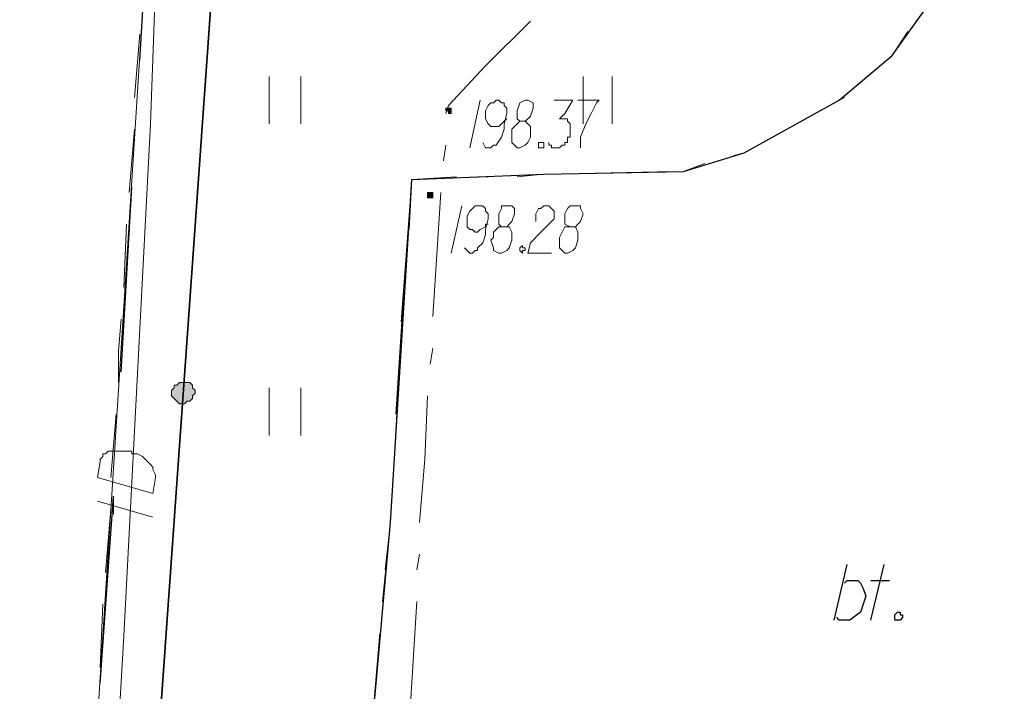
# Model space of a CAD drawing. Header units: metres. Extents: x 7431553 to 7432401, y 5544342 to 5544539.
# Tile 48 of 180: x 7432099 to 7432115, y 5544466 to 5544477. Entities that reach past the tile are written whole.
import ezdxf

# ---------------------------------------------------------------- set-up
doc = ezdxf.new("R2010")
doc.units = ezdxf.units.M
doc.header["$MEASUREMENT"] = 0
doc.layers.add('BG-PR90-PB-PZT-PZT01_2026_04_14$0$MAPA DCP', color=7, linetype='Continuous', lineweight=0)
doc.layers.add('PRIMETECH_XREF', color=7, linetype='Continuous', lineweight=5)

# ---------------------------------------------------------------- blocks, each defined once
blk = doc.blocks.new('BG-PR90-PB-PZT-PZT01_2026_04_14$0$Naddrwiną2025_v2klauzulap')
at = {"layer": 'BG-PR90-PB-PZT-PZT01_2026_04_14$0$MAPA DCP', "linetype": 'Continuous', "lineweight": 0, "transparency": 33554559}
for points in [[(7431686.771, 5544520.278), (7431686.771, 5544520.278), (7431686.771, 5544520.321), (7431686.813, 5544520.321), (7431686.813, 5544520.321), (7431686.813, 5544520.321), (7431686.813, 5544520.363), (7431686.813, 5544520.363), (7431686.771, 5544520.363), (7431686.771, 5544520.363), (7431686.771, 5544520.363), (7431686.771, 5544520.363), (7431686.729, 5544520.363), (7431686.729, 5544520.363), (7431686.729, 5544520.363), (7431686.729, 5544520.363), (7431686.729, 5544520.363), (7431686.729, 5544520.321), (7431686.729, 5544520.321), (7431686.729, 5544520.321), (7431686.729, 5544520.321), (7431686.729, 5544520.321), (7431686.729, 5544520.278), (7431686.729, 5544520.278)], [(7431688.126, 5544519.982), (7431688.126, 5544519.982), (7431688.168, 5544519.982), (7431688.168, 5544519.982), (7431688.168, 5544520.024), (7431688.168, 5544520.024), (7431688.168, 5544520.024), (7431688.168, 5544520.024), (7431688.168, 5544520.067), (7431688.168, 5544520.067), (7431688.168, 5544520.067), (7431688.126, 5544520.067), (7431688.126, 5544520.067), (7431688.126, 5544520.067), (7431688.126, 5544520.067), (7431688.083, 5544520.067), (7431688.083, 5544520.067), (7431688.083, 5544520.024), (7431688.083, 5544520.024), (7431688.083, 5544520.024), (7431688.083, 5544520.024), (7431688.083, 5544519.982)], [(7431691.131, 5544516.087), (7431691.131, 5544516.003), (7431691.174, 5544515.96), (7431691.174, 5544515.918), (7431691.216, 5544515.918), (7431691.258, 5544515.876), (7431691.343, 5544515.876), (7431691.385, 5544515.918), (7431691.385, 5544515.918), (7431691.428, 5544515.96), (7431691.47, 5544516.003), (7431691.47, 5544516.045), (7431691.47, 5544516.087), (7431691.428, 5544516.13), (7431691.428, 5544516.172), (7431691.385, 5544516.214), (7431691.343, 5544516.214), (7431691.301, 5544516.257), (7431691.258, 5544516.257), (7431691.216, 5544516.214), (7431691.174, 5544516.214), (7431691.131, 5544516.172), (7431691.131, 5544516.13), (7431691.131, 5544516.13)]]:
    blk.add_hatch(color=256, dxfattribs=at).paths.add_polyline_path(points)
at = {"layer": 'BG-PR90-PB-PZT-PZT01_2026_04_14$0$MAPA DCP', "linetype": 'Continuous', "lineweight": 18, "transparency": 33554687}
blk.add_lwpolyline([(7431713.187, 5544561.426), (7431709.8, 5544513.844), (7431684.527, 5544515.452), (7431666.493, 5544532.936), (7431667.213, 5544545.213), (7431668.61, 5544564.601)], close=True, dxfattribs=at)
at = {"layer": 'BG-PR90-PB-PZT-PZT01_2026_04_14$0$MAPA DCP', "linetype": 'Continuous', "lineweight": 25, "transparency": 33554687}
for points in [[(7431698.159, 5544515.579), (7431698.116, 5544518.966), (7431693.375, 5544519.389), (7431687.872, 5544519.728), (7431687.787, 5544521.845), (7431687.745, 5544524.088), (7431687.448, 5544525.062), (7431686.602, 5544526.586), (7431685.882, 5544527.433), (7431684.697, 5544528.279), (7431684.019, 5544528.66), (7431683.003, 5544528.957), (7431682.368, 5544529.126), (7431677.881, 5544529.507), (7431678.135, 5544533.952), (7431678.897, 5544533.529), (7431680.463, 5544532.936), (7431681.987, 5544532.513), (7431683.215, 5544532.216), (7431687.237, 5544532.132), (7431689.226, 5544532.301)], [(7431694.941, 5544527.094), (7431694.052, 5544527.306)], [(7431694.306, 5544527.094), (7431694.306, 5544527.39)], [(7431694.349, 5544526.671), (7431694.306, 5544526.713), (7431694.306, 5544526.882), (7431694.349, 5544526.925), (7431694.433, 5544526.967), (7431694.56, 5544527.009), (7431694.687, 5544526.967), (7431694.814, 5544526.925), (7431694.941, 5544526.755), (7431694.941, 5544526.671), (7431694.941, 5544526.586), (7431694.899, 5544526.544)], [(7431694.941, 5544526.501), (7431694.052, 5544526.713)], [(7431685.967, 5544515.368), (7431684.527, 5544515.452), (7431683.003, 5544515.495)], [(7431690.962, 5544515.071), (7431687.999, 5544515.241)], [(7431695.957, 5544514.733), (7431692.952, 5544514.944)]]:
    blk.add_lwpolyline(points, dxfattribs=at)
at = {"layer": 'BG-PR90-PB-PZT-PZT01_2026_04_14$0$MAPA DCP', "linetype": 'Continuous', "lineweight": 18, "transparency": 33554687}
for points in [[(7431684.231, 5544528.533), (7431684.697, 5544528.279), (7431685.882, 5544527.433)], [(7431687.279, 5544525.358), (7431686.602, 5544526.586), (7431685.882, 5544527.433), (7431685.501, 5544527.687)], [(7431686.559, 5544526.671), (7431686.602, 5544526.586), (7431687.448, 5544525.062), (7431687.491, 5544524.893)], [(7431687.829, 5544521.421), (7431687.787, 5544521.845), (7431687.745, 5544524.088), (7431687.618, 5544524.427)], [(7431687.745, 5544523.919), (7431687.787, 5544521.929)], [(7431686.983, 5544522.945), (7431686.221, 5544522.945)], [(7431686.221, 5544522.48), (7431686.983, 5544522.48)], [(7431687.829, 5544520.956), (7431687.872, 5544519.728), (7431688.676, 5544519.686)], [(7431690.158, 5544519.559), (7431687.872, 5544519.728), (7431687.829, 5544520.448)], [(7431689.65, 5544519.601), (7431691.639, 5544519.474)], [(7431694.137, 5544519.305), (7431693.375, 5544519.389), (7431691.174, 5544519.516)], [(7431692.655, 5544519.432), (7431693.375, 5544519.389), (7431694.645, 5544519.262)], [(7431698.116, 5544518.966), (7431695.153, 5544519.22)], [(7431695.661, 5544519.178), (7431697.651, 5544519.008)], [(7431686.983, 5544517.95), (7431686.221, 5544517.95)], [(7431691.978, 5544517.95), (7431691.216, 5544517.95)], [(7431686.221, 5544517.442), (7431686.983, 5544517.442)], [(7431691.216, 5544517.442), (7431691.978, 5544517.442)], [(7431770.083, 5544474.643), (7431683.046, 5544480.527), (7431684.527, 5544515.452), (7431709.8, 5544513.844), (7431732.576, 5544512.404), (7431766.188, 5544504.996), (7431770.083, 5544504.869)]]:
    blk.add_lwpolyline(points, dxfattribs=at)
at = {"layer": 'BG-PR90-PB-PZT-PZT01_2026_04_14$0$MAPA DCP', "linetype": 'Continuous', "lineweight": 25, "transparency": 33554687}
blk.add_lwpolyline([(7431694.814, 5544527.517), (7431694.814, 5544527.56), (7431694.857, 5544527.56), (7431694.857, 5544527.602), (7431694.899, 5544527.602), (7431694.941, 5544527.56), (7431694.941, 5544527.517), (7431694.941, 5544527.475), (7431694.899, 5544527.475), (7431694.857, 5544527.475)], close=True, dxfattribs=at)
at = {"layer": 'BG-PR90-PB-PZT-PZT01_2026_04_14$0$MAPA DCP', "linetype": 'Continuous', "lineweight": 9, "transparency": 33554687}
for points in [[(7431686.602, 5544522.395), (7431686.602, 5544522.734), (7431686.644, 5544522.691), (7431686.813, 5544522.607), (7431686.983, 5544522.522), (7431687.194, 5544522.437), (7431687.364, 5544522.437)], [(7431688.634, 5544522.268), (7431688.634, 5544522.353), (7431688.591, 5544522.395), (7431688.549, 5544522.437), (7431688.422, 5544522.48), (7431688.337, 5544522.437), (7431688.295, 5544522.437), (7431688.295, 5544522.353), (7431688.295, 5544522.31), (7431688.295, 5544522.268), (7431688.337, 5544522.226), (7431688.422, 5544522.183), (7431688.464, 5544522.183), (7431688.549, 5544522.183), (7431688.591, 5544522.183), (7431688.634, 5544522.268), (7431688.634, 5544522.183), (7431688.718, 5544522.141), (7431688.803, 5544522.099), (7431688.845, 5544522.099), (7431688.972, 5544522.099), (7431689.015, 5544522.141), (7431689.057, 5544522.183), (7431689.057, 5544522.226), (7431689.015, 5544522.31), (7431688.972, 5544522.353), (7431688.845, 5544522.395), (7431688.803, 5544522.395), (7431688.718, 5544522.395), (7431688.634, 5544522.353), (7431688.634, 5544522.31)], [(7431686.602, 5544522.014), (7431686.602, 5544522.31), (7431686.813, 5544522.183), (7431686.898, 5544522.099), (7431686.898, 5544522.183), (7431686.898, 5544522.226), (7431686.94, 5544522.226), (7431686.983, 5544522.268), (7431687.025, 5544522.268), (7431687.067, 5544522.268), (7431687.11, 5544522.268), (7431687.152, 5544522.268), (7431687.194, 5544522.268), (7431687.194, 5544522.226), (7431687.237, 5544522.226), (7431687.279, 5544522.226), (7431687.279, 5544522.183), (7431687.321, 5544522.183), (7431687.321, 5544522.141), (7431687.364, 5544522.099), (7431687.364, 5544522.056), (7431687.364, 5544522.014), (7431687.364, 5544521.972), (7431687.321, 5544521.972), (7431687.321, 5544521.929), (7431687.279, 5544521.929)], [(7431688.549, 5544521.718), (7431688.422, 5544521.718), (7431688.337, 5544521.76), (7431688.337, 5544521.802), (7431688.295, 5544521.845), (7431688.295, 5544521.887), (7431688.295, 5544521.929), (7431688.337, 5544521.972), (7431688.38, 5544522.014), (7431688.422, 5544522.014), (7431688.464, 5544522.014), (7431688.507, 5544522.014), (7431688.549, 5544521.972), (7431688.718, 5544521.802), (7431688.888, 5544521.633), (7431689.057, 5544521.591), (7431689.057, 5544521.972)], [(7431686.94, 5544521.464), (7431686.94, 5544521.548), (7431686.898, 5544521.591), (7431686.856, 5544521.633), (7431686.729, 5544521.675), (7431686.644, 5544521.675), (7431686.602, 5544521.591), (7431686.602, 5544521.548), (7431686.644, 5544521.464), (7431686.771, 5544521.421), (7431686.856, 5544521.421), (7431686.898, 5544521.421), (7431686.94, 5544521.464), (7431686.983, 5544521.421), (7431687.067, 5544521.337), (7431687.152, 5544521.337), (7431687.279, 5544521.337), (7431687.321, 5544521.379), (7431687.364, 5544521.421), (7431687.364, 5544521.464), (7431687.321, 5544521.548), (7431687.279, 5544521.591), (7431687.194, 5544521.633), (7431687.152, 5544521.633), (7431687.025, 5544521.633), (7431686.983, 5544521.591), (7431686.94, 5544521.548)], [(7431688.634, 5544521.167), (7431688.634, 5544521.252), (7431688.591, 5544521.294), (7431688.549, 5544521.337), (7431688.422, 5544521.379), (7431688.337, 5544521.379), (7431688.295, 5544521.337), (7431688.295, 5544521.294), (7431688.295, 5544521.252), (7431688.295, 5544521.167), (7431688.337, 5544521.167), (7431688.422, 5544521.125), (7431688.464, 5544521.125), (7431688.549, 5544521.125), (7431688.591, 5544521.125), (7431688.634, 5544521.167), (7431688.634, 5544521.125), (7431688.718, 5544521.04), (7431688.803, 5544521.04), (7431688.845, 5544520.998), (7431688.972, 5544521.04), (7431689.015, 5544521.04), (7431689.057, 5544521.125), (7431689.057, 5544521.167), (7431689.015, 5544521.252), (7431688.972, 5544521.294), (7431688.845, 5544521.337), (7431688.803, 5544521.337), (7431688.718, 5544521.337), (7431688.634, 5544521.294), (7431688.634, 5544521.252)], [(7431687.279, 5544520.871), (7431687.364, 5544520.913), (7431687.364, 5544520.998), (7431687.321, 5544521.04), (7431687.321, 5544521.083), (7431687.194, 5544521.167), (7431687.067, 5544521.21), (7431686.983, 5544521.21), (7431686.813, 5544521.252), (7431686.729, 5544521.252), (7431686.686, 5544521.21), (7431686.644, 5544521.21), (7431686.644, 5544521.167), (7431686.602, 5544521.125), (7431686.602, 5544521.083), (7431686.644, 5544521.04), (7431686.644, 5544520.998), (7431686.686, 5544520.956), (7431686.771, 5544520.913), (7431686.856, 5544520.913), (7431686.898, 5544520.913), (7431686.983, 5544520.956), (7431687.025, 5544520.998), (7431687.025, 5544521.04), (7431687.025, 5544521.083), (7431687.025, 5544521.125), (7431686.983, 5544521.167), (7431686.94, 5544521.21), (7431686.898, 5544521.252)], [(7431686.602, 5544520.829), (7431687.364, 5544520.659)], [(7431688.972, 5544520.575), (7431689.015, 5544520.617), (7431689.057, 5544520.659), (7431689.057, 5544520.702), (7431689.015, 5544520.744), (7431689.015, 5544520.786), (7431688.972, 5544520.786), (7431688.888, 5544520.871), (7431688.761, 5544520.913), (7431688.676, 5544520.913), (7431688.507, 5544520.956), (7431688.422, 5544520.956), (7431688.38, 5544520.913), (7431688.337, 5544520.913), (7431688.295, 5544520.871), (7431688.295, 5544520.829), (7431688.295, 5544520.786), (7431688.295, 5544520.744), (7431688.337, 5544520.702), (7431688.38, 5544520.659), (7431688.464, 5544520.617), (7431688.507, 5544520.617), (7431688.549, 5544520.617), (7431688.634, 5544520.617), (7431688.676, 5544520.659), (7431688.676, 5544520.702), (7431688.718, 5544520.744), (7431688.718, 5544520.786), (7431688.676, 5544520.829), (7431688.634, 5544520.913), (7431688.591, 5544520.913), (7431688.591, 5544520.956)], [(7431688.295, 5544520.532), (7431689.057, 5544520.363)]]:
    blk.add_lwpolyline(points, dxfattribs=at)
for points in [[(7431687.279, 5544521.802), (7431687.279, 5544521.845), (7431687.364, 5544521.845), (7431687.364, 5544521.76), (7431687.321, 5544521.76), (7431687.279, 5544521.76)], [(7431688.93, 5544521.506), (7431688.972, 5544521.506), (7431688.972, 5544521.548), (7431689.015, 5544521.548), (7431689.015, 5544521.506), (7431689.057, 5544521.506), (7431689.015, 5544521.464), (7431688.972, 5544521.464)]]:
    blk.add_lwpolyline(points, close=True, dxfattribs=at)
at = {"layer": 'BG-PR90-PB-PZT-PZT01_2026_04_14$0$MAPA DCP', "color": 4, "linetype": 'Continuous', "lineweight": 18, "transparency": 33554687}
for points in [[(7431685.332, 5544521.633), (7431686.051, 5544520.913), (7431686.686, 5544520.321), (7431686.813, 5544520.278)], [(7431687.321, 5544520.278), (7431687.575, 5544520.236)], [(7431688.083, 5544520.194), (7431690.073, 5544520.067)], [(7431690.581, 5544520.067), (7431690.835, 5544520.024)], [(7431691.343, 5544519.982), (7431692.359, 5544519.94), (7431693.375, 5544519.855)], [(7431693.883, 5544519.855), (7431694.137, 5544519.813)], [(7431694.645, 5544519.813), (7431696.635, 5544519.686)], [(7431685.543, 5544515.368), (7431686.559, 5544515.283)], [(7431687.067, 5544515.283), (7431687.575, 5544515.241), (7431688.083, 5544515.198)], [(7431688.591, 5544515.156), (7431689.607, 5544515.114)], [(7431690.115, 5544515.071), (7431690.623, 5544515.029), (7431691.131, 5544515.029)], [(7431691.639, 5544514.987), (7431692.655, 5544514.902)], [(7431693.163, 5544514.902), (7431693.671, 5544514.86), (7431694.179, 5544514.817)], [(7431694.687, 5544514.775), (7431695.703, 5544514.733)]]:
    blk.add_lwpolyline(points, dxfattribs=at)
at = {"layer": 'BG-PR90-PB-PZT-PZT01_2026_04_14$0$MAPA DCP', "linetype": 'Continuous', "lineweight": 0, "transparency": 33554687}
for points in [[(7431686.771, 5544520.278), (7431686.771, 5544520.278), (7431686.771, 5544520.321), (7431686.813, 5544520.321), (7431686.813, 5544520.321), (7431686.813, 5544520.321), (7431686.813, 5544520.363), (7431686.813, 5544520.363), (7431686.771, 5544520.363), (7431686.771, 5544520.363), (7431686.771, 5544520.363), (7431686.771, 5544520.363), (7431686.729, 5544520.363), (7431686.729, 5544520.363), (7431686.729, 5544520.363), (7431686.729, 5544520.363), (7431686.729, 5544520.363), (7431686.729, 5544520.321), (7431686.729, 5544520.321), (7431686.729, 5544520.321), (7431686.729, 5544520.321), (7431686.729, 5544520.321), (7431686.729, 5544520.278)], [(7431688.126, 5544519.982), (7431688.126, 5544519.982), (7431688.168, 5544519.982), (7431688.168, 5544519.982), (7431688.168, 5544520.024), (7431688.168, 5544520.024), (7431688.168, 5544520.024), (7431688.168, 5544520.024), (7431688.168, 5544520.067), (7431688.168, 5544520.067), (7431688.168, 5544520.067), (7431688.126, 5544520.067), (7431688.126, 5544520.067), (7431688.126, 5544520.067), (7431688.126, 5544520.067), (7431688.083, 5544520.067), (7431688.083, 5544520.067), (7431688.083, 5544520.024), (7431688.083, 5544520.024), (7431688.083, 5544520.024), (7431688.083, 5544520.024), (7431688.083, 5544519.982), (7431688.126, 5544519.982)], [(7431691.131, 5544516.087), (7431691.131, 5544516.003), (7431691.174, 5544515.96), (7431691.174, 5544515.918), (7431691.216, 5544515.918), (7431691.258, 5544515.876), (7431691.343, 5544515.876), (7431691.385, 5544515.918), (7431691.385, 5544515.918), (7431691.428, 5544515.96), (7431691.47, 5544516.003), (7431691.47, 5544516.045), (7431691.47, 5544516.087), (7431691.428, 5544516.13), (7431691.428, 5544516.172), (7431691.385, 5544516.214), (7431691.343, 5544516.214), (7431691.301, 5544516.257), (7431691.258, 5544516.257), (7431691.216, 5544516.214), (7431691.174, 5544516.214), (7431691.131, 5544516.172), (7431691.131, 5544516.13)]]:
    blk.add_lwpolyline(points, close=True, dxfattribs=at)
at = {"layer": 'BG-PR90-PB-PZT-PZT01_2026_04_14$0$MAPA DCP', "linetype": 'Continuous', "lineweight": 35, "transparency": 33554687}
blk.add_lwpolyline([(7431684.4, 5544516.553), (7431698.159, 5544515.579)], dxfattribs=at)
at = {"layer": 'BG-PR90-PB-PZT-PZT01_2026_04_14$0$MAPA DCP', "color": 30, "linetype": 'Continuous', "lineweight": 18, "true_color": 0xff6500, "transparency": 33554687}
for points in [[(7431701.799, 5544514.733), (7431697.312, 5544514.987), (7431695.195, 5544515.114), (7431686.983, 5544515.537), (7431683.554, 5544515.664), (7431683.13, 5544515.579)], [(7431693.29, 5544515.579), (7431693.036, 5544514.69)], [(7431693.248, 5544514.944), (7431692.952, 5544514.944)]]:
    blk.add_lwpolyline(points, dxfattribs=at)
blk.add_lwpolyline([(7431692.655, 5544514.69), (7431692.401, 5544514.733), (7431692.359, 5544514.733), (7431692.317, 5544514.775), (7431692.274, 5544514.775), (7431692.274, 5544514.817), (7431692.232, 5544514.86), (7431692.232, 5544514.944), (7431692.232, 5544515.071), (7431692.232, 5544515.156), (7431692.232, 5544515.198), (7431692.232, 5544515.241), (7431692.274, 5544515.241), (7431692.274, 5544515.283), (7431692.274, 5544515.325), (7431692.317, 5544515.41), (7431692.401, 5544515.495), (7431692.444, 5544515.537), (7431692.486, 5544515.579), (7431692.528, 5544515.579), (7431692.613, 5544515.622), (7431692.655, 5544515.622), (7431692.909, 5544515.579)], close=True, dxfattribs=at)
at = {"layer": 'BG-PR90-PB-PZT-PZT01_2026_04_14$0$MAPA DCP', "color": 94, "linetype": 'Continuous', "lineweight": 18, "true_color": 0x009a00, "transparency": 33554687}
for points in [[(7431685.543, 5544515.368), (7431686.559, 5544515.283)], [(7431687.067, 5544515.283), (7431687.575, 5544515.241), (7431688.083, 5544515.198)], [(7431688.591, 5544515.156), (7431689.607, 5544515.114)], [(7431690.115, 5544515.071), (7431690.623, 5544515.029), (7431691.131, 5544515.029)], [(7431691.639, 5544514.987), (7431692.655, 5544514.902)], [(7431693.163, 5544514.902), (7431693.671, 5544514.86), (7431694.179, 5544514.817)], [(7431694.687, 5544514.775), (7431695.703, 5544514.733)]]:
    blk.add_lwpolyline(points, dxfattribs=at)
blk = doc.blocks.new('BG-PR90-PB-PZT-PZT01_2026_04_14')
at = {"layer": 'BG-PR90-PB-PZT-PZT01_2026_04_14$0$MAPA DCP', "rotation": 270}
blk.add_blockref('BG-PR90-PB-PZT-PZT01_2026_04_14$0$Naddrwiną2025_v2klauzulap', (1887585.788, 12976162.34), dxfattribs=at)

msp = doc.modelspace()

# ---------------------------------------------------------------- block references
at = {"layer": 'PRIMETECH_XREF', "linetype": 'Continuous', "lineweight": 0, "rotation": 360}
msp.add_blockref('BG-PR90-PB-PZT-PZT01_2026_04_14', (0, 0), dxfattribs=at)

doc.saveas('drawing.dxf')
